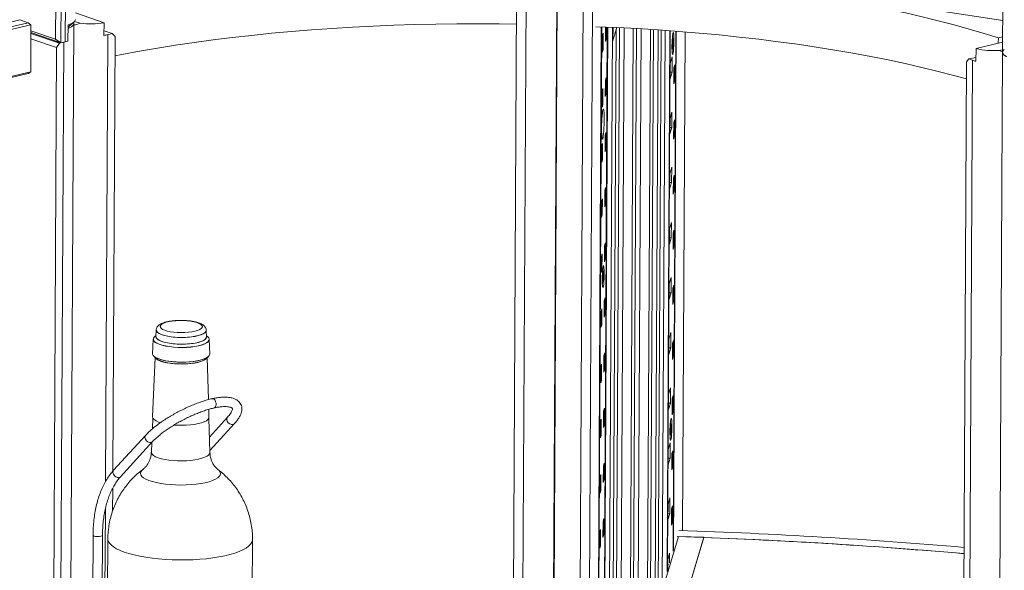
# Model space of a CAD drawing. Header units: millimetres. Extents: x 0 to 420, y 0 to 297.
# Tile 91 of 131: x 312 to 332, y 125 to 137. Entities that reach past the tile are written whole.
import ezdxf

# ---------------------------------------------------------------- set-up
doc = ezdxf.new("R2010")
doc.units = ezdxf.units.MM

msp = doc.modelspace()

# ---------------------------------------------------------------- linework, layer by layer
at = {"color": 7, "linetype": 'Continuous', "lineweight": 18}
for p, q in [((332.495, 158.696), (332.379, 136.478)), ((324.522, 138.359), (332.383, 137.149)), ((322.935, 137.962), (322.82, 115.896)), ((322.946, 137.947), (322.832, 115.877)), ((312.316, 136.754), (312.32, 137.583)), ((312.433, 137.58), (312.428, 136.674)), ((312.52, 136.696), (312.525, 137.601)), ((321.97, 115.48), (322.085, 137.546)), ((322.169, 115.398), (322.284, 137.616)), ((323.378, 115.36), (323.494, 137.579)), ((323.578, 115.431), (323.693, 137.496)), ((313.343, 137.102), (312.736, 137.312)), ((311.558, 137.164), (300.663, 134.578)), ((300.843, 134.516), (311.738, 137.102)), ((311.738, 137.102), (311.558, 137.164)), ((311.794, 137.062), (311.738, 137.102)), ((312.589, 114.869), (312.705, 137.088)), ((312.631, 137.051), (312.708, 137.12)), ((312.833, 137.091), (312.718, 137.131)), ((313.341, 136.834), (313.343, 137.102)), ((311.794, 137.062), (300.838, 134.461)), ((311.794, 137.062), (311.789, 136.066)), ((311.794, 136.935), (312.316, 136.754)), ((312.428, 136.674), (311.794, 136.894)), ((312.398, 136.667), (311.794, 136.877)), ((312.58, 137.057), (312.578, 136.712)), ((313.342, 136.932), (313.515, 136.872)), ((313.515, 136.872), (313.423, 136.85)), ((313.515, 136.872), (313.576, 136.81)), ((323.879, 137.016), (323.793, 120.528)), ((323.904, 136.828), (323.919, 136.879)), ((323.919, 136.879), (323.917, 136.535)), ((323.923, 120.964), (324.006, 137.01)), ((324.014, 137.01), (323.931, 120.989)), ((323.969, 136.706), (323.97, 137.012)), ((323.989, 137.011), (323.988, 136.769)), ((324.033, 121.33), (324.114, 137.006)), ((324.195, 136.956), (324.116, 121.681)), ((324.128, 137.005), (324.126, 136.724)), ((324.209, 137.001), (324.126, 136.724)), ((324.261, 136.999), (324.182, 121.828)), ((324.361, 136.994), (324.284, 122.172)), ((324.557, 136.983), (324.484, 122.912)), ((324.622, 136.98), (324.55, 123.059)), ((324.723, 136.974), (324.652, 123.402)), ((324.919, 136.962), (324.852, 124.143)), ((324.984, 136.958), (324.918, 124.29)), ((325.085, 136.951), (325.021, 124.633)), ((325.082, 124.911), (325.144, 136.947)), ((325.231, 136.941), (325.169, 125.131)), ((325.331, 136.934), (325.271, 125.472)), ((325.394, 136.863), (325.395, 136.866)), ((325.4, 125.905), (325.458, 136.924)), ((325.466, 136.924), (325.409, 125.933)), ((325.6, 126.34), (325.655, 136.909)), ((311.793, 136.764), (312.336, 136.576)), ((312.316, 136.754), (312.428, 136.674)), ((312.336, 136.576), (312.398, 136.667)), ((312.49, 136.689), (312.374, 114.47)), ((312.398, 136.667), (312.49, 136.689)), ((312.428, 136.674), (312.52, 136.696)), ((313.528, 127.597), (313.576, 136.81)), ((323.902, 136.483), (323.904, 136.828)), ((323.969, 136.77), (323.988, 136.769)), ((323.988, 136.769), (323.969, 136.706)), ((324.126, 136.724), (324.113, 136.709)), ((325.377, 136.636), (325.382, 136.651)), ((325.382, 136.651), (325.377, 136.583)), ((325.382, 136.67), (325.378, 136.656)), ((325.378, 136.658), (325.384, 136.658)), ((325.384, 136.654), (325.378, 136.655)), ((325.382, 136.651), (325.378, 136.651)), ((325.382, 136.673), (325.379, 136.697)), ((325.379, 136.693), (325.382, 136.67)), ((325.382, 136.673), (325.381, 136.673)), ((325.384, 136.753), (325.382, 136.747)), ((325.382, 136.747), (325.382, 136.673)), ((325.382, 136.679), (325.384, 136.679)), ((325.384, 136.677), (325.382, 136.677)), ((325.383, 136.581), (325.384, 136.654)), ((325.389, 136.755), (325.384, 136.679)), ((325.384, 136.677), (325.39, 136.753)), ((325.384, 136.679), (325.384, 136.753)), ((325.391, 136.699), (325.384, 136.677)), ((325.384, 136.658), (325.391, 136.68)), ((325.389, 136.617), (325.384, 136.658)), ((325.384, 136.654), (325.389, 136.614)), ((325.385, 136.68), (325.391, 136.68)), ((325.388, 136.805), (325.386, 136.807)), ((325.39, 136.753), (325.389, 136.755)), ((325.389, 136.753), (325.39, 136.753)), ((325.391, 136.68), (325.391, 136.699)), ((331.818, 136.555), (332.38, 136.689)), ((332.292, 136.78), (332.291, 136.667)), ((332.292, 136.78), (332.381, 136.802)), ((312.221, 114.51), (312.336, 136.576)), ((323.917, 136.535), (323.902, 136.483)), ((323.902, 136.535), (323.917, 136.535)), ((325.377, 136.578), (325.382, 136.649)), ((325.378, 136.521), (325.38, 136.522)), ((325.382, 136.649), (325.382, 136.575)), ((325.382, 136.649), (325.382, 136.649)), ((325.382, 136.575), (325.383, 136.581)), ((325.382, 136.581), (325.383, 136.581)), ((325.388, 136.617), (325.389, 136.617)), ((325.389, 136.614), (325.389, 136.617)), ((331.817, 136.287), (331.818, 136.555)), ((332.379, 136.478), (332.264, 114.259)), ((332.312, 136.515), (332.379, 136.531)), ((325.339, 135.915), (325.341, 136.241)), ((325.341, 136.241), (325.382, 136.378)), ((325.382, 136.378), (325.38, 136.053)), ((331.502, 114.21), (331.617, 136.276)), ((331.668, 136.335), (331.617, 136.276)), ((331.63, 114.089), (331.746, 136.308)), ((331.817, 136.37), (331.668, 136.335)), ((331.668, 136.335), (331.746, 136.308)), ((301.347, 133.587), (311.789, 136.066)), ((311.733, 136.029), (301.347, 133.564)), ((311.789, 136.066), (311.733, 136.029)), ((325.38, 136.053), (325.339, 135.915)), ((325.34, 136.054), (325.38, 136.053)), ((325.416, 135.805), (325.418, 136.15)), ((325.418, 136.15), (325.437, 136.213)), ((325.437, 136.213), (325.435, 135.868)), ((323.963, 135.538), (323.965, 135.883)), ((323.965, 135.883), (323.983, 135.946)), ((323.983, 135.946), (323.982, 135.601)), ((325.416, 135.869), (325.435, 135.868)), ((325.435, 135.868), (325.416, 135.805)), ((323.896, 135.315), (323.898, 135.659)), ((323.898, 135.659), (323.913, 135.711)), ((323.913, 135.711), (323.911, 135.366)), ((323.982, 135.601), (323.963, 135.538)), ((323.963, 135.601), (323.982, 135.601)), ((323.896, 135.367), (323.911, 135.366)), ((323.911, 135.366), (323.896, 135.315)), ((325.335, 135.072), (325.376, 135.21)), ((325.376, 135.21), (325.374, 134.884)), ((325.333, 134.747), (325.335, 135.072)), ((325.41, 134.637), (325.412, 134.981)), ((325.412, 134.981), (325.43, 135.044)), ((325.43, 135.044), (325.429, 134.7)), ((323.958, 134.714), (323.977, 134.777)), ((323.977, 134.777), (323.976, 134.432)), ((325.374, 134.884), (325.333, 134.747)), ((325.334, 134.885), (325.374, 134.884)), ((323.957, 134.37), (323.958, 134.714)), ((325.429, 134.7), (325.41, 134.637)), ((325.41, 134.7), (325.429, 134.7)), ((323.89, 134.146), (323.892, 134.491)), ((323.892, 134.491), (323.907, 134.543)), ((323.907, 134.543), (323.905, 134.198)), ((323.957, 134.433), (323.976, 134.432)), ((323.976, 134.432), (323.957, 134.37)), ((323.905, 134.198), (323.89, 134.146)), ((323.89, 134.198), (323.905, 134.198)), ((325.329, 133.904), (325.37, 134.041)), ((325.37, 134.041), (325.368, 133.716)), ((325.327, 133.578), (325.329, 133.904)), ((325.404, 133.468), (325.406, 133.813)), ((325.406, 133.813), (325.424, 133.876)), ((325.424, 133.876), (325.423, 133.531)), ((323.951, 133.201), (323.952, 133.546)), ((323.952, 133.546), (323.971, 133.609)), ((323.971, 133.609), (323.969, 133.264)), ((325.368, 133.716), (325.327, 133.578)), ((325.328, 133.717), (325.368, 133.716)), ((325.404, 133.532), (325.423, 133.531)), ((325.423, 133.531), (325.404, 133.468)), ((323.884, 132.978), (323.886, 133.323)), ((323.886, 133.323), (323.901, 133.374)), ((323.901, 133.374), (323.899, 133.029)), ((323.951, 133.265), (323.969, 133.264)), ((323.969, 133.264), (323.951, 133.201)), ((323.884, 133.03), (323.899, 133.029)), ((323.899, 133.029), (323.884, 132.978)), ((325.321, 132.41), (325.323, 132.736)), ((325.323, 132.736), (325.364, 132.873)), ((325.364, 132.873), (325.362, 132.547)), ((325.399, 132.645), (325.418, 132.708)), ((325.418, 132.708), (325.417, 132.363)), ((325.362, 132.547), (325.321, 132.41)), ((325.322, 132.549), (325.362, 132.547)), ((325.398, 132.3), (325.399, 132.645)), ((323.945, 132.033), (323.946, 132.377)), ((323.946, 132.377), (323.965, 132.44)), ((323.965, 132.44), (323.963, 132.096)), ((325.417, 132.363), (325.398, 132.3)), ((325.398, 132.363), (325.417, 132.363)), ((323.878, 131.809), (323.88, 132.154)), ((323.88, 132.154), (323.895, 132.206)), ((323.895, 132.206), (323.893, 131.861)), ((323.963, 132.096), (323.945, 132.033)), ((323.945, 132.096), (323.963, 132.096)), ((323.893, 131.861), (323.878, 131.809)), ((323.878, 131.861), (323.893, 131.861)), ((323.911, 131.865), (323.909, 131.866)), ((323.917, 131.922), (323.917, 131.925)), ((323.904, 131.71), (323.899, 131.643)), ((323.899, 131.638), (323.904, 131.708)), ((323.904, 131.729), (323.9, 131.716)), ((323.906, 131.714), (323.9, 131.714)), ((323.9, 131.695), (323.904, 131.71)), ((323.904, 131.71), (323.9, 131.71)), ((323.901, 131.717), (323.906, 131.717)), ((323.905, 131.733), (323.902, 131.756)), ((323.902, 131.752), (323.904, 131.729)), ((323.905, 131.733), (323.904, 131.733)), ((323.904, 131.708), (323.904, 131.634)), ((323.904, 131.708), (323.904, 131.708)), ((323.907, 131.812), (323.905, 131.806)), ((323.905, 131.806), (323.905, 131.733)), ((323.905, 131.738), (323.906, 131.738)), ((323.907, 131.736), (323.905, 131.736)), ((323.912, 131.814), (323.906, 131.738)), ((323.906, 131.738), (323.907, 131.812)), ((323.906, 131.717), (323.913, 131.739)), ((323.911, 131.676), (323.906, 131.717)), ((323.906, 131.64), (323.906, 131.714)), ((323.906, 131.714), (323.911, 131.673)), ((323.907, 131.736), (323.912, 131.812)), ((323.913, 131.758), (323.907, 131.736)), ((323.907, 131.739), (323.913, 131.739)), ((323.911, 131.673), (323.911, 131.676)), ((323.911, 131.676), (323.911, 131.676)), ((323.912, 131.812), (323.912, 131.814)), ((323.912, 131.812), (323.912, 131.812)), ((323.913, 131.739), (323.913, 131.758)), ((325.316, 131.567), (325.358, 131.705)), ((325.358, 131.705), (325.356, 131.379)), ((323.9, 131.58), (323.902, 131.582)), ((323.904, 131.634), (323.906, 131.64)), ((323.904, 131.64), (323.906, 131.64)), ((325.315, 131.242), (325.316, 131.567)), ((325.392, 131.131), (325.393, 131.476)), ((325.393, 131.476), (325.412, 131.539)), ((325.412, 131.539), (325.41, 131.194)), ((323.94, 131.209), (323.959, 131.272)), ((323.959, 131.272), (323.957, 130.927)), ((325.356, 131.379), (325.315, 131.242)), ((325.316, 131.38), (325.356, 131.379)), ((323.873, 130.986), (323.889, 131.037)), ((323.889, 131.037), (323.887, 130.693)), ((323.938, 130.864), (323.94, 131.209)), ((325.392, 131.195), (325.41, 131.194)), ((325.41, 131.194), (325.392, 131.131)), ((323.872, 130.641), (323.873, 130.986)), ((323.957, 130.927), (323.938, 130.864)), ((323.939, 130.928), (323.957, 130.927)), ((323.887, 130.693), (323.872, 130.641)), ((323.872, 130.693), (323.887, 130.693)), ((314.384, 130.398), (314.372, 130.088)), ((314.444, 130.474), (314.416, 130.451)), ((314.448, 130.59), (314.442, 130.449)), ((315.513, 130.443), (315.509, 130.584)), ((315.54, 130.445), (315.513, 130.468)), ((315.581, 130.082), (315.571, 130.392)), ((325.309, 130.073), (325.31, 130.399)), ((325.31, 130.399), (325.352, 130.536)), ((325.352, 130.536), (325.35, 130.211)), ((325.309, 130.212), (325.35, 130.211)), ((325.35, 130.211), (325.309, 130.073)), ((325.386, 129.963), (325.387, 130.308)), ((325.387, 130.308), (325.406, 130.371)), ((325.406, 130.371), (325.404, 130.026)), ((314.424, 130.009), (314.372, 128.749)), ((314.395, 130.038), (314.447, 129.986)), ((315.504, 129.981), (315.556, 130.032)), ((315.554, 129.116), (315.527, 130.003)), ((323.932, 129.696), (323.934, 130.041)), ((323.934, 130.041), (323.953, 130.104)), ((323.953, 130.104), (323.951, 129.759)), ((325.386, 130.027), (325.404, 130.026)), ((325.404, 130.026), (325.386, 129.963)), ((323.866, 129.473), (323.867, 129.817)), ((323.867, 129.817), (323.883, 129.869)), ((323.883, 129.869), (323.881, 129.524)), ((323.951, 129.759), (323.932, 129.696)), ((323.933, 129.759), (323.951, 129.759)), ((323.866, 129.525), (323.881, 129.524)), ((323.881, 129.524), (323.866, 129.473)), ((325.304, 129.23), (325.345, 129.368)), ((325.345, 129.368), (325.344, 129.042)), ((325.303, 128.905), (325.304, 129.23)), ((325.381, 129.139), (325.4, 129.202)), ((325.4, 129.202), (325.398, 128.858)), ((323.928, 128.872), (323.947, 128.935)), ((323.947, 128.935), (323.945, 128.591)), ((325.303, 129.043), (325.344, 129.042)), ((325.344, 129.042), (325.303, 128.905)), ((325.379, 128.795), (325.381, 129.139)), ((314.375, 128.729), (314.366, 128.496)), ((315.566, 128.743), (315.561, 128.91)), ((315.585, 127.996), (315.563, 128.723)), ((315.958, 128.743), (315.575, 128.323)), ((323.926, 128.528), (323.928, 128.872)), ((325.398, 128.858), (325.379, 128.795)), ((325.38, 128.858), (325.398, 128.858)), ((314.499, 128.641), (314.535, 128.628)), ((315.584, 128.036), (316.106, 128.608)), ((323.86, 128.304), (323.861, 128.649)), ((323.861, 128.649), (323.877, 128.701)), ((323.877, 128.701), (323.875, 128.356)), ((323.945, 128.591), (323.926, 128.528)), ((323.927, 128.591), (323.945, 128.591)), ((325.34, 128.495), (325.337, 128.518)), ((325.337, 128.514), (325.339, 128.491)), ((325.342, 128.574), (325.34, 128.568)), ((325.34, 128.568), (325.34, 128.495)), ((325.347, 128.576), (325.341, 128.5)), ((325.341, 128.5), (325.342, 128.574)), ((325.342, 128.498), (325.347, 128.574)), ((325.348, 128.52), (325.342, 128.498)), ((325.345, 128.627), (325.344, 128.628)), ((325.347, 128.574), (325.347, 128.576)), ((325.347, 128.574), (325.347, 128.574)), ((325.348, 128.501), (325.348, 128.52)), ((325.352, 128.684), (325.352, 128.687)), ((314.225, 128.361), (313.546, 127.618)), ((323.875, 128.356), (323.86, 128.304)), ((323.86, 128.356), (323.875, 128.356)), ((325.339, 128.472), (325.334, 128.405)), ((325.334, 128.4), (325.339, 128.47)), ((325.339, 128.491), (325.335, 128.478)), ((325.341, 128.476), (325.335, 128.476)), ((325.335, 128.457), (325.339, 128.472)), ((325.339, 128.472), (325.335, 128.472)), ((325.335, 128.342), (325.337, 128.344)), ((325.336, 128.479), (325.341, 128.479)), ((325.34, 128.495), (325.339, 128.495)), ((325.339, 128.47), (325.339, 128.396)), ((325.339, 128.47), (325.339, 128.47)), ((325.339, 128.396), (325.341, 128.402)), ((325.339, 128.402), (325.341, 128.402)), ((325.34, 128.5), (325.341, 128.5)), ((325.342, 128.498), (325.34, 128.498)), ((325.341, 128.479), (325.348, 128.501)), ((325.346, 128.438), (325.341, 128.479)), ((325.341, 128.402), (325.341, 128.476)), ((325.341, 128.476), (325.346, 128.435)), ((325.342, 128.501), (325.348, 128.501)), ((325.346, 128.435), (325.346, 128.438)), ((325.346, 128.438), (325.346, 128.438)), ((313.693, 127.483), (314.372, 128.226)), ((314.354, 128.206), (314.345, 128.002)), ((325.298, 128.062), (325.339, 128.199)), ((325.339, 128.199), (325.338, 127.874)), ((325.297, 127.736), (325.298, 128.062)), ((325.373, 127.626), (325.375, 127.971)), ((325.375, 127.971), (325.394, 128.034)), ((325.394, 128.034), (325.392, 127.689)), ((323.92, 127.359), (323.922, 127.704)), ((323.922, 127.704), (323.941, 127.767)), ((323.941, 127.767), (323.939, 127.422)), ((325.297, 127.875), (325.338, 127.874)), ((325.338, 127.874), (325.297, 127.736)), ((325.392, 127.689), (325.373, 127.626)), ((325.374, 127.69), (325.392, 127.689)), ((323.853, 127.136), (323.855, 127.481)), ((323.855, 127.481), (323.871, 127.532)), ((323.871, 127.532), (323.869, 127.187)), ((323.939, 127.422), (323.92, 127.359)), ((323.921, 127.423), (323.939, 127.422)), ((313.523, 126.755), (313.526, 127.239)), ((323.869, 127.187), (323.853, 127.136)), ((323.854, 127.188), (323.869, 127.187)), ((325.291, 126.568), (325.292, 126.894)), ((325.292, 126.894), (325.333, 127.031)), ((325.333, 127.031), (325.332, 126.705)), ((325.369, 126.803), (325.388, 126.866)), ((325.388, 126.866), (325.386, 126.521)), ((325.291, 126.707), (325.332, 126.705)), ((325.332, 126.705), (325.291, 126.568)), ((325.367, 126.458), (325.369, 126.803)), ((323.914, 126.191), (323.916, 126.536)), ((323.916, 126.536), (323.935, 126.598)), ((323.935, 126.598), (323.933, 126.254)), ((325.386, 126.521), (325.367, 126.458)), ((325.368, 126.521), (325.386, 126.521)), ((313.109, 126.242), (313.074, 119.477)), ((313.274, 119.476), (313.309, 126.241)), ((323.847, 125.967), (323.849, 126.312)), ((323.849, 126.312), (323.865, 126.364)), ((323.865, 126.364), (323.863, 126.019)), ((323.933, 126.254), (323.914, 126.191)), ((323.914, 126.254), (323.933, 126.254)), ((313.424, 126.166), (313.39, 119.654)), ((316.454, 119.638), (316.488, 126.15)), ((323.79, 120.445), (325.515, 126.216)), ((323.863, 126.019), (323.847, 125.967)), ((323.848, 126.019), (323.863, 126.019)), ((324.328, 120.429), (326.053, 126.2)), ((326.052, 126.196), (324.33, 120.437)), ((326.053, 126.2), (325.515, 126.216)), ((325.286, 125.725), (325.327, 125.863)), ((325.327, 125.863), (325.326, 125.655)), ((331.562, 125.854), (331.316, 125.875)), ((325.285, 125.518), (325.286, 125.725)), ((325.285, 125.592), (325.296, 125.627))]:
    msp.add_line(p, q, dxfattribs=at)
at = {"color": 8, "linetype": 'Continuous', "lineweight": 18}
for p, q in [((323.888, 137.015), (323.802, 120.559)), ((324.006, 137.01), (323.923, 120.962)), ((325.339, 136.933), (325.28, 125.499)), ((325.457, 136.924), (325.4, 125.903)), ((313.374, 127.378), (313.423, 136.85)), ((313.361, 124.823), (313.371, 126.804)), ((331.316, 125.872), (331.316, 125.875))]:
    msp.add_line(p, q, dxfattribs=at)
at = {"color": 7, "linetype": 'Continuous', "lineweight": 18, "flags": 128}
for points in [[(323.77, 138.093), (324.212, 138.074), (324.652, 138.051), (325.09, 138.024), (325.524, 137.992), (325.955, 137.957), (326.382, 137.917), (326.804, 137.874), (327.221, 137.826), (327.632, 137.775), (328.038, 137.719), (328.438, 137.66), (328.83, 137.597), (329.216, 137.531), (329.593, 137.461), (329.963, 137.387), (330.324, 137.31), (330.676, 137.23), (331.019, 137.146), (331.353, 137.059), (331.676, 136.969), (331.989, 136.876), (332.292, 136.78)], [(312.699, 137.112), (312.703, 137.1), (312.704, 137.081), (312.698, 137.062), (312.684, 137.043), (312.663, 137.025), (312.636, 137.008), (312.602, 136.992), (312.579, 136.983)], [(312.58, 137.057), (312.638, 137.078), (312.684, 137.102), (312.716, 137.128), (312.733, 137.155), (312.736, 137.172)], [(313.574, 136.399), (313.722, 136.428), (314.093, 136.498), (314.472, 136.563), (314.859, 136.626), (315.253, 136.684), (315.653, 136.739), (316.06, 136.789), (316.473, 136.836), (316.891, 136.879), (317.314, 136.918), (317.741, 136.952), (318.173, 136.983), (318.608, 137.01), (319.046, 137.032), (319.486, 137.05), (319.929, 137.064), (320.373, 137.073), (320.819, 137.079), (321.264, 137.08), (321.711, 137.077), (322.082, 137.071)], [(323.764, 137.02), (324.207, 137.001), (324.647, 136.978), (325.084, 136.951), (325.519, 136.92), (325.949, 136.884), (326.376, 136.845), (326.798, 136.801), (327.215, 136.754), (327.627, 136.702), (328.033, 136.647), (328.432, 136.588), (328.825, 136.525), (329.21, 136.458), (329.588, 136.388), (329.957, 136.315), (330.318, 136.238), (330.671, 136.157), (331.014, 136.073), (331.347, 135.987), (331.615, 135.913)], [(332.415, 136.536), (332.396, 136.518), (332.384, 136.5), (332.379, 136.481), (332.382, 136.462), (332.391, 136.443), (332.408, 136.424), (332.432, 136.406), (332.462, 136.389)], [(323.885, 134.865), (323.886, 134.933), (323.888, 135.002), (323.892, 135.069), (323.896, 135.131), (323.901, 135.184), (323.907, 135.227), (323.913, 135.257), (323.919, 135.273), (323.924, 135.275), (323.929, 135.261), (323.934, 135.233), (323.937, 135.193), (323.939, 135.141), (323.94, 135.08), (323.94, 135.014), (323.938, 134.945), (323.935, 134.877), (323.931, 134.812), (323.927, 134.754), (323.921, 134.705), (323.915, 134.669), (323.91, 134.645), (323.904, 134.636), (323.898, 134.643), (323.894, 134.663), (323.89, 134.698), (323.887, 134.744), (323.886, 134.801), (323.885, 134.865)], [(314.627, 130.586), (314.682, 130.569), (314.746, 130.555), (314.818, 130.544), (314.895, 130.537), (314.975, 130.535), (315.054, 130.536), (315.132, 130.542), (315.204, 130.551), (315.269, 130.564), (315.325, 130.58), (315.37, 130.599), (315.402, 130.62), (315.421, 130.643), (315.425, 130.666), (315.415, 130.688), (315.391, 130.711), (315.354, 130.731), (315.305, 130.749), (315.245, 130.765), (315.177, 130.777), (315.102, 130.786), (315.023, 130.791), (314.943, 130.791), (314.865, 130.788), (314.789, 130.78), (314.72, 130.769), (314.659, 130.754), (314.609, 130.737), (314.57, 130.717), (314.545, 130.695), (314.533, 130.672), (314.536, 130.649), (314.553, 130.627), (314.584, 130.605), (314.627, 130.586)], [(314.416, 130.451), (314.407, 130.443), (314.389, 130.417), (314.385, 130.39), (314.395, 130.363), (314.42, 130.337), (314.459, 130.313), (314.51, 130.29)], [(315.567, 130.39), (315.563, 130.368), (315.544, 130.342), (315.512, 130.317), (315.466, 130.294), (315.409, 130.273), (315.34, 130.256), (315.263, 130.242), (315.179, 130.231), (315.09, 130.224), (314.998, 130.222), (314.906, 130.223), (314.815, 130.229), (314.729, 130.239), (314.648, 130.252), (314.576, 130.269), (314.513, 130.289), (314.462, 130.311), (314.424, 130.336), (314.399, 130.362), (314.389, 130.388), (314.388, 130.396)], [(314.442, 130.449), (314.442, 130.447), (314.45, 130.422), (314.472, 130.397), (314.507, 130.373), (314.556, 130.352)], [(315.509, 130.442), (315.508, 130.428), (315.493, 130.403), (315.465, 130.379), (315.423, 130.357), (315.37, 130.338), (315.305, 130.321), (315.232, 130.307), (315.151, 130.298), (315.066, 130.292), (314.979, 130.29), (314.891, 130.292), (314.806, 130.299), (314.726, 130.31), (314.652, 130.324), (314.588, 130.341), (314.533, 130.361), (314.492, 130.384), (314.463, 130.408), (314.448, 130.433), (314.446, 130.447)], [(314.51, 130.29), (314.573, 130.27), (314.646, 130.253), (314.727, 130.239), (314.814, 130.23), (314.905, 130.224), (314.998, 130.222), (315.091, 130.225), (315.181, 130.232), (315.265, 130.242), (315.343, 130.257), (315.412, 130.274), (315.47, 130.295), (315.515, 130.318), (315.548, 130.343), (315.567, 130.369), (315.571, 130.396), (315.56, 130.423), (315.54, 130.445)], [(314.556, 130.352), (314.616, 130.333), (314.686, 130.317), (314.764, 130.304), (314.847, 130.296), (314.935, 130.291), (315.023, 130.291), (315.11, 130.295), (315.194, 130.303), (315.272, 130.314), (315.341, 130.33), (315.401, 130.348), (315.449, 130.369), (315.485, 130.392), (315.506, 130.417), (315.513, 130.442), (315.513, 130.443)], [(314.372, 130.088), (314.372, 130.077), (314.384, 130.051), (314.41, 130.025), (314.448, 130.001), (314.5, 129.978)], [(315.552, 130.033), (315.536, 130.019), (315.496, 129.996), (315.444, 129.974), (315.381, 129.955), (315.308, 129.939), (315.228, 129.927), (315.142, 129.918), (315.052, 129.913), (314.96, 129.912), (314.869, 129.915), (314.78, 129.922), (314.695, 129.933), (314.618, 129.948), (314.548, 129.965), (314.489, 129.986), (314.441, 130.009), (314.406, 130.033), (314.399, 130.039)], [(315.5, 129.982), (315.49, 129.974), (315.454, 129.951), (315.405, 129.93), (315.346, 129.912), (315.276, 129.897), (315.199, 129.885), (315.116, 129.877), (315.03, 129.873), (314.942, 129.873), (314.855, 129.877), (314.771, 129.884), (314.692, 129.896), (314.621, 129.911), (314.559, 129.93), (314.508, 129.95), (314.469, 129.973), (314.451, 129.988)], [(314.5, 129.978), (314.562, 129.958), (314.634, 129.941), (314.714, 129.928), (314.8, 129.918), (314.891, 129.911), (314.983, 129.909), (315.075, 129.911), (315.165, 129.917), (315.251, 129.927), (315.33, 129.941), (315.4, 129.957), (315.461, 129.977), (315.511, 129.999), (315.547, 130.024), (315.571, 130.049), (315.58, 130.076), (315.581, 130.082)], [(314.542, 129.932), (314.602, 129.913), (314.672, 129.897), (314.749, 129.885), (314.833, 129.876), (314.92, 129.871), (315.008, 129.87), (315.096, 129.873), (315.181, 129.88), (315.26, 129.891), (315.332, 129.905), (315.395, 129.923), (315.446, 129.943), (315.486, 129.966), (315.504, 129.981)], [(315.7, 129.088), (315.68, 129.117), (315.656, 129.134), (315.632, 129.136), (315.632, 129.136)], [(314.372, 128.749), (314.372, 128.741), (314.383, 128.714), (314.408, 128.688), (314.447, 128.663), (314.499, 128.641)], [(314.828, 128.578), (314.896, 128.574), (314.99, 128.572), (315.083, 128.575), (315.173, 128.582), (315.258, 128.592), (315.337, 128.607), (315.406, 128.625), (315.464, 128.646), (315.51, 128.669), (315.543, 128.694), (315.562, 128.72), (315.566, 128.743)]]:
    msp.add_lwpolyline(points, dxfattribs=at)
at = {"color": 8, "linetype": 'Continuous', "lineweight": 18, "flags": 128}
for points in [[(325.396, 136.878), (325.4, 136.893), (325.405, 136.896), (325.409, 136.883), (325.413, 136.859)], [(325.396, 136.44), (325.391, 136.431), (325.386, 136.436), (325.382, 136.455), (325.381, 136.465)], [(325.401, 136.465), (325.401, 136.464), (325.396, 136.44)], [(323.918, 131.937), (323.923, 131.953), (323.928, 131.955), (323.932, 131.943), (323.935, 131.919)], [(323.918, 131.499), (323.913, 131.49), (323.909, 131.495), (323.905, 131.514), (323.904, 131.524)], [(323.923, 131.524), (323.923, 131.523), (323.918, 131.499)], [(314.448, 130.59), (314.448, 130.588), (314.456, 130.563), (314.477, 130.538), (314.513, 130.515), (314.561, 130.494)], [(314.452, 130.591), (314.454, 130.575), (314.469, 130.55), (314.497, 130.527), (314.539, 130.504), (314.592, 130.484), (314.656, 130.467), (314.729, 130.453), (314.809, 130.443), (314.893, 130.436), (314.98, 130.434), (315.066, 130.436), (315.15, 130.441), (315.23, 130.451), (315.303, 130.465)], [(314.561, 130.494), (314.62, 130.475), (314.689, 130.459), (314.766, 130.447), (314.849, 130.438), (314.936, 130.434), (315.023, 130.433), (315.11, 130.437), (315.193, 130.445), (315.27, 130.457), (315.339, 130.472), (315.398, 130.49), (315.445, 130.511), (315.481, 130.534), (315.502, 130.558), (315.509, 130.583), (315.509, 130.585)], [(315.303, 130.465), (315.367, 130.481), (315.42, 130.501), (315.461, 130.523), (315.489, 130.546), (315.503, 130.571), (315.505, 130.585)], [(315.958, 128.743), (315.947, 128.723), (315.943, 128.692), (315.953, 128.658), (315.975, 128.627), (316.006, 128.603), (316.041, 128.59), (316.074, 128.59)], [(316.074, 128.59), (316.101, 128.603), (316.106, 128.608)], [(325.353, 128.699), (325.358, 128.715), (325.363, 128.717), (325.367, 128.705), (325.37, 128.681)], [(314.341, 128.209), (314.307, 128.208), (314.273, 128.221), (314.242, 128.245), (314.22, 128.277), (314.21, 128.311), (314.213, 128.342), (314.225, 128.361)], [(314.372, 128.226), (314.368, 128.222), (314.341, 128.209)], [(325.353, 128.261), (325.348, 128.252), (325.344, 128.257), (325.34, 128.276), (325.339, 128.286)], [(325.358, 128.286), (325.358, 128.285), (325.353, 128.261)], [(314.345, 128.002), (314.348, 127.984), (314.363, 127.957), (314.393, 127.931), (314.436, 127.906), (314.492, 127.884), (314.558, 127.864), (314.634, 127.848), (314.718, 127.834), (314.808, 127.825), (314.901, 127.82), (314.996, 127.819), (315.09, 127.822), (315.182, 127.829), (315.268, 127.84), (315.347, 127.855)], [(315.347, 127.855), (315.417, 127.873), (315.476, 127.894), (315.524, 127.917), (315.558, 127.942), (315.579, 127.969), (315.585, 127.996)], [(313.662, 127.465), (313.628, 127.465), (313.593, 127.478), (313.563, 127.502), (313.541, 127.533), (313.531, 127.567), (313.534, 127.598), (313.546, 127.618)], [(313.693, 127.483), (313.688, 127.478), (313.662, 127.465)], [(314.172, 127.643), (314.141, 127.615), (314.12, 127.584), (314.114, 127.552), (314.122, 127.52), (314.145, 127.489), (314.181, 127.459), (314.231, 127.43), (314.294, 127.403), (314.368, 127.379), (314.452, 127.358), (314.545, 127.34), (314.645, 127.325), (314.75, 127.315), (314.859, 127.308), (314.97, 127.306), (315.081, 127.308), (315.19, 127.314), (315.295, 127.324), (315.394, 127.338), (315.486, 127.355)], [(315.486, 127.355), (315.568, 127.376), (315.641, 127.4), (315.702, 127.427), (315.75, 127.455), (315.785, 127.485), (315.806, 127.517), (315.812, 127.548), (315.804, 127.58), (315.781, 127.612), (315.755, 127.635)], [(313.271, 126.219), (313.236, 126.214), (313.197, 126.213), (313.16, 126.217), (313.13, 126.225), (313.113, 126.235), (313.109, 126.242)], [(313.309, 126.241), (313.308, 126.238), (313.296, 126.227), (313.271, 126.219)], [(313.424, 126.166), (313.424, 126.161), (313.432, 126.118), (313.455, 126.076), (313.492, 126.035), (313.543, 125.994), (313.607, 125.956), (313.683, 125.919), (313.772, 125.884), (313.871, 125.852), (313.98, 125.823), (314.099, 125.797), (314.226, 125.774), (314.359, 125.755), (314.498, 125.74), (314.641, 125.728), (314.787, 125.721), (314.935, 125.718), (315.083, 125.718), (315.23, 125.723), (315.374, 125.732), (315.514, 125.745), (315.649, 125.762), (315.778, 125.782), (315.899, 125.806)], [(315.899, 125.806), (316.011, 125.834), (316.113, 125.864), (316.205, 125.897), (316.284, 125.932), (316.352, 125.97), (316.406, 126.009), (316.447, 126.05), (316.474, 126.092), (316.486, 126.134), (316.488, 126.15)]]:
    msp.add_lwpolyline(points, dxfattribs=at)
at = {"color": 7, "linetype": 'Continuous', "lineweight": 18}
for centre, radius, start, end in [((313.046, 139.035), 1.955, 263.7528, 278.7329), ((312.489, 137.219), 0.22, 294.2092, 310.0904), ((327.202, 136.607), 1.826, 171.4932, 184.4869), ((323.383, 136.723), 2.035, 352.7006, 3.8387), ((312.322, 137.538), 0.865, 283.2478, 287.2118), ((313.148, 138.018), 1.199, 279.2548, 283.2455), ((324.706, 136.684), 0.693, 346.5208, 10.1004), ((332.211, 138.308), 1.796, 257.3618, 273.2264), ((332.502, 136.508), 0.127, 193.6511, 256.5072), ((332.014, 137.09), 0.827, 251.0756, 256.1885), ((325.725, 131.667), 1.827, 171.493, 184.4853), ((323.229, 131.743), 0.692, 346.5133, 10.1081), ((321.906, 131.782), 2.034, 352.6987, 3.8404), ((314.616, 130.174), 0.253, 227.9902, 252.8941), ((315.634, 129.069), 0.0679, 16.4268, 89.9577), ((327.159, 128.429), 1.826, 171.4931, 184.487), ((324.663, 128.505), 0.693, 346.5209, 10.1003), ((323.34, 128.544), 2.035, 352.7007, 3.8386), ((321.665, 9.833), 116.573, 85.12911, 88.10326), ((321.664, 11.056), 115.223, 85.19508, 88.09948), ((321.671, 12.04), 114.24, 85.03296, 87.80212)]:
    msp.add_arc(centre, radius, start, end, dxfattribs=at)
for centre, major_axis, ratio, start_param, end_param in [((313.041, 137.751), (0.519, 0.653), 0.469005, 3.587009, 3.827196), ((332.209, 137.183), (-0.473, 0.668), 0.547208, 2.402342, 2.517878)]:
    msp.add_ellipse(centre, major_axis=major_axis, ratio=ratio, start_param=start_param, end_param=end_param, dxfattribs=at)
for points, knots in [([(325.383, 136.461), (325.383, 136.461), (325.383, 136.46), (325.382, 136.464), (325.382, 136.471), (325.381, 136.475)], [0, 0, 0, 0, 0.019424, 0.462466, 1, 1, 1, 1]), ([(323.905, 131.521), (323.905, 131.521), (323.906, 131.52), (323.905, 131.523), (323.904, 131.53), (323.904, 131.534)], [0, 0, 0, 0, 0.019286, 0.462398, 1, 1, 1, 1]), ([(315.507, 130.586), (315.507, 130.594), (315.507, 130.615), (315.492, 130.645), (315.47, 130.674), (315.44, 130.7), (315.398, 130.724), (315.344, 130.745), (315.28, 130.764), (315.209, 130.778), (315.134, 130.788), (315.057, 130.794), (314.977, 130.796), (314.898, 130.794), (314.821, 130.789), (314.747, 130.78), (314.679, 130.767), (314.616, 130.75), (314.56, 130.728), (314.516, 130.703), (314.482, 130.674), (314.461, 130.642), (314.449, 130.613), (314.45, 130.595), (314.45, 130.591)], [0, 0, 0, 0, 0.0222458, 0.0572515, 0.0930286, 0.1332756, 0.1816863, 0.2378077, 0.2931562, 0.3464377, 0.3985312, 0.4500004, 0.5011662, 0.5522547, 0.6034202, 0.6548387, 0.7067734, 0.7596455, 0.8142185, 0.8719036, 0.9147431, 0.9517916, 0.9865893, 1, 1, 1, 1]), ([(316.106, 128.608), (316.116, 128.619), (316.145, 128.652), (316.187, 128.707), (316.225, 128.77), (316.25, 128.83), (316.262, 128.886), (316.264, 128.939), (316.254, 128.99), (316.232, 129.037), (316.199, 129.078), (316.158, 129.11), (316.108, 129.135), (316.05, 129.154), (315.98, 129.165), (315.901, 129.169), (315.813, 129.164), (315.724, 129.154), (315.663, 129.142), (315.634, 129.137)], [0, 0, 0, 0, 0.034957, 0.103789, 0.173637, 0.236978, 0.294853, 0.347783, 0.397838, 0.451145, 0.502937, 0.555151, 0.610508, 0.671061, 0.737033, 0.806044, 0.875031, 0.943085, 1, 1, 1, 1]), ([(315.632, 129.136), (315.614, 129.132), (315.564, 129.12), (315.478, 129.095), (315.372, 129.059), (315.264, 129.019), (315.154, 128.973), (315.044, 128.923), (314.936, 128.869), (314.829, 128.812), (314.726, 128.752), (314.627, 128.69), (314.533, 128.626), (314.446, 128.561), (314.365, 128.496), (314.293, 128.432), (314.249, 128.387), (314.227, 128.364), (314.225, 128.361)], [0, 0, 0, 0, 0.035967, 0.104952, 0.173581, 0.24192, 0.310065, 0.37809, 0.446053, 0.514007, 0.58199, 0.650049, 0.718244, 0.786648, 0.855353, 0.924493, 0.991102, 1, 1, 1, 1]), ([(314.372, 128.226), (314.381, 128.236), (314.406, 128.262), (314.455, 128.309), (314.521, 128.366), (314.595, 128.424), (314.678, 128.483), (314.767, 128.542), (314.861, 128.6), (314.96, 128.656), (315.062, 128.709), (315.165, 128.759), (315.269, 128.805), (315.371, 128.846), (315.471, 128.882), (315.566, 128.912), (315.634, 128.931), (315.669, 128.939), (315.677, 128.941)], [0, 0, 0, 0, 0.035545, 0.101277, 0.16771, 0.234847, 0.302488, 0.370489, 0.438736, 0.507148, 0.575657, 0.644204, 0.712725, 0.781159, 0.849443, 0.917503, 0.981369, 1, 1, 1, 1]), ([(315.675, 128.941), (315.69, 128.944), (315.734, 128.952), (315.801, 128.962), (315.872, 128.968), (315.934, 128.968), (315.984, 128.962), (316.021, 128.954), (316.046, 128.943), (316.058, 128.934), (316.061, 128.929), (316.062, 128.927), (316.063, 128.915), (316.059, 128.894), (316.047, 128.863), (316.025, 128.825), (315.995, 128.785), (315.97, 128.756), (315.958, 128.743)], [0, 0, 0, 0, 0.036396, 0.104481, 0.171881, 0.238267, 0.303364, 0.367003, 0.429423, 0.491816, 0.557146, 0.638032, 0.699885, 0.75927, 0.822172, 0.884791, 0.948396, 1, 1, 1, 1]), ([(315.7, 129.088), (315.7, 129.087), (315.705, 129.077), (315.713, 129.055), (315.717, 129.021), (315.715, 128.989), (315.705, 128.963), (315.692, 128.946), (315.681, 128.943), (315.676, 128.942)], [0, 0, 0, 0, 0.0133784, 0.1857904, 0.358213, 0.5306188, 0.7030258, 0.8754068, 1, 1, 1, 1]), ([(325.34, 128.283), (325.34, 128.283), (325.341, 128.282), (325.34, 128.285), (325.339, 128.292), (325.339, 128.296)], [0, 0, 0, 0, 0.019432, 0.462447, 1, 1, 1, 1]), ([(314.344, 128.002), (314.343, 127.987), (314.342, 127.945), (314.327, 127.88), (314.303, 127.811), (314.272, 127.754), (314.239, 127.708), (314.21, 127.675), (314.187, 127.654), (314.177, 127.647), (314.174, 127.645)], [0, 0, 0, 0, 0.093218, 0.251845, 0.403541, 0.547528, 0.682664, 0.808608, 0.926815, 1, 1, 1, 1]), ([(315.754, 127.635), (315.753, 127.636), (315.747, 127.64), (315.729, 127.656), (315.701, 127.685), (315.667, 127.729), (315.634, 127.786), (315.607, 127.856), (315.589, 127.926), (315.587, 127.975), (315.586, 127.996)], [0, 0, 0, 0, 0.033697, 0.147658, 0.267173, 0.40958, 0.563605, 0.710219, 0.877659, 1, 1, 1, 1]), ([(313.546, 127.618), (313.532, 127.602), (313.492, 127.557), (313.432, 127.476), (313.366, 127.37), (313.308, 127.254), (313.257, 127.13), (313.212, 126.998), (313.176, 126.859), (313.147, 126.714), (313.126, 126.563), (313.112, 126.406), (313.11, 126.298), (313.109, 126.242)], [0, 0, 0, 0, 0.050645, 0.144399, 0.238486, 0.332957, 0.427676, 0.522523, 0.617408, 0.71227, 0.80708, 0.901826, 1, 1, 1, 1]), ([(313.309, 126.241), (313.309, 126.268), (313.31, 126.344), (313.318, 126.469), (313.334, 126.612), (313.357, 126.75), (313.388, 126.882), (313.425, 127.006), (313.469, 127.122), (313.519, 127.23), (313.574, 127.328), (313.633, 127.413), (313.674, 127.461), (313.693, 127.483)], [0, 0, 0, 0, 0.050517, 0.146932, 0.243272, 0.339511, 0.435645, 0.531678, 0.627629, 0.723542, 0.819463, 0.915491, 1, 1, 1, 1]), ([(314.176, 127.645), (314.148, 127.624), (314.082, 127.576), (313.987, 127.489), (313.889, 127.388), (313.799, 127.278), (313.717, 127.161), (313.644, 127.038), (313.581, 126.908), (313.527, 126.774), (313.483, 126.631), (313.45, 126.481), (313.43, 126.325), (313.422, 126.22), (313.424, 126.167), (313.424, 126.166)], [0, 0, 0, 0, 0.0618, 0.14274, 0.224578, 0.307061, 0.390021, 0.473334, 0.556919, 0.640707, 0.724653, 0.817044, 0.908375, 0.998476, 1, 1, 1, 1]), ([(316.486, 126.15), (316.487, 126.168), (316.489, 126.236), (316.479, 126.355), (316.458, 126.504), (316.424, 126.649), (316.38, 126.789), (316.325, 126.924), (316.261, 127.052), (316.189, 127.173), (316.109, 127.287), (316.021, 127.392), (315.928, 127.488), (315.839, 127.57), (315.779, 127.615), (315.754, 127.634)], [0, 0, 0, 0, 0.030658, 0.119396, 0.207017, 0.293548, 0.378995, 0.463355, 0.546604, 0.628706, 0.7096, 0.789204, 0.867399, 0.944019, 1, 1, 1, 1])]:
    msp.add_open_spline(points, degree=3, knots=knots, dxfattribs=at)

doc.saveas('drawing.dxf')
